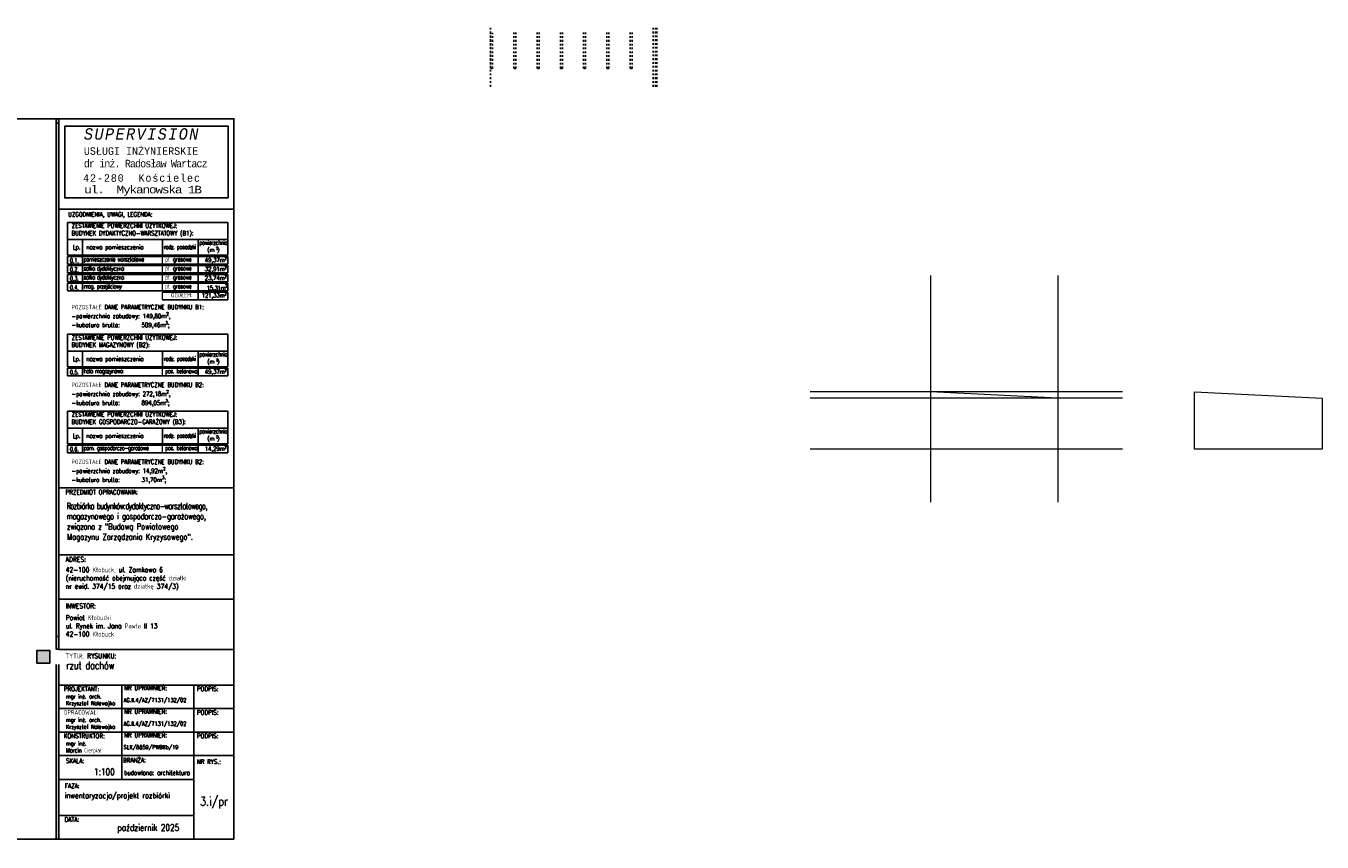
# Model space of a CAD drawing. Header units: millimetres. Extents: x 22865 to 60762, y -18816 to 15611.
# Tile 28 of 256: x 39224 to 44331, y -18816 to -15598. Entities that reach past the tile are written whole.
import ezdxf

# ---------------------------------------------------------------- set-up
doc = ezdxf.new("R2010")
doc.units = ezdxf.units.MM
doc.linetypes.add('DASHED', pattern=[15, 7, -8])
doc.layers.add('CIENKA', color=1, linetype='Continuous', lineweight=13)
doc.layers.add('Nowe_Archibet 420-K Ściany_Nr_pióra__162', color=252, linetype='Continuous', lineweight=5)
for name, color, linetype in [('Hatch', 8, 'Continuous'), ('OPISY', 6, 'Continuous'), ('OPISY-KONCEPCJA', 6, 'Continuous'), ('RAMKA', 2, 'Continuous'), ('RAMLA', 2, 'Continuous'), ('widokowa', 2, 'Continuous')]:
    doc.layers.add(name, color=color, linetype=linetype)
doc.styles.add('1-100', font='simplex.shx', dxfattribs={"width": 0.8, "height": 15})
doc.styles.add('1-50', font='simplex.shx', dxfattribs={"width": 0.8, "height": 12})
doc.styles.add('1-50mod', font='simplex8.shx', dxfattribs={"width": 0.7, "height": 12})

msp = doc.modelspace()

# ---------------------------------------------------------------- hatches: boundary and pattern name
at = {"layer": 'RAMLA'}
for points in [[(39343.36, -15964.42), (39354.52, -15964.42), (39354.52, -18037.23), (39343.36, -18037.23)], [(39343.36, -15982.2), (39354.52, -15982.2), (39354.52, -18055.01), (39343.36, -18055.01)]]:
    msp.add_hatch(color=12, dxfattribs=at).paths.add_polyline_path(points)
h = msp.add_hatch(color=12, dxfattribs=at)
h.paths.add_polyline_path([(39317.94, -18059.85), (39267.36, -18059.85), (39267.36, -18110.43), (39317.94, -18110.43)])
h.paths.add_polyline_path([(39343.22, -18804.2), (39354.38, -18804.2), (39354.38, -18115.49), (39343.22, -18115.49)])
h.paths.add_polyline_path([(39358.94, -18619.23), (39464.17, -18619.23), (39464.17, -18646.42), (39358.94, -18646.42)], flags=9)

# ---------------------------------------------------------------- linework, layer by layer
at = {"layer": 'CIENKA', "color": 2}
for p, q in [((39762.74, -16536.91), (39762.74, -16506.91)), ((39762.74, -16572.26), (39762.74, -16542.26)), ((39762.74, -16607.61), (39762.74, -16577.61)), ((39762.74, -16642.97), (39762.74, -16612.97)), ((39762.74, -16678.32), (39762.74, -16648.32)), ((39762.74, -16977.44), (39762.74, -16947.44)), ((39762.74, -17280.82), (39762.74, -17250.82))]:
    msp.add_line(p, q, dxfattribs=at)
at = {"layer": 'Nowe_Archibet 420-K Ściany_Nr_pióra__162', "color": 5, "ltscale": 0.2}
for p, q in [((42787.89, -16582.33), (42787.89, -17476.02)), ((43289.89, -16582.33), (43289.89, -17476.02)), ((43544.6, -17041.3), (42314.45, -17041.3)), ((43289.89, -17066.3), (42787.89, -17041.3)), ((43544.6, -17066.3), (42314.45, -17066.3)), ((43544.6, -17266.3), (42314.45, -17266.3))]:
    msp.add_line(p, q, dxfattribs=at)
at = {"layer": 'Nowe_Archibet 420-K Ściany_Nr_pióra__162', "color": 1, "ltscale": 0.2}
msp.add_lwpolyline([(43828.98, -17041.3), (44330.98, -17066.3), (44330.98, -17266.3), (43828.98, -17266.3), (43828.98, -17041.3)], dxfattribs=at)
at = {"layer": 'OPISY', "lineweight": 13}
msp.add_line((39362.39, -16320.75), (40044.04, -16320.75), dxfattribs=at)
at = {"layer": 'OPISY'}
msp.add_line((39388.67, -16572.26), (40019.61, -16572.26), dxfattribs=at)
at = {"layer": 'OPISY-KONCEPCJA', "ltscale": 20}
for p, q in [((39354.52, -15964.31), (40044.04, -15964.31)), ((40021.38, -16276.01), (39377.18, -16276.01)), ((39354.52, -16320.75), (40044.04, -16320.75)), ((40044.04, -16504.75), (40044.04, -16504.75)), ((40044.04, -16588.81), (40044.04, -16588.81)), ((40044.04, -16945.27), (40044.04, -16945.27)), ((40044.04, -17029.34), (40044.04, -17029.34)), ((40044.04, -17248.66), (40044.04, -17248.66)), ((40044.04, -17332.73), (40044.04, -17332.73)), ((39354.52, -17418.74), (40044.04, -17418.74)), ((39354.52, -17683.77), (40044.04, -17683.77)), ((39354.52, -17858.61), (40044.04, -17858.61)), ((39354.52, -18056.05), (40044.04, -18056.05)), ((39354.52, -18196.83), (40044.04, -18196.83)), ((39601.62, -18196.83), (39601.62, -18474.59)), ((39885.81, -18475.16), (39885.81, -18196.83)), ((39354.52, -18289.6), (40044.04, -18289.6)), ((39354.52, -18382.38), (40044.04, -18382.38)), ((39354.52, -18475.16), (40044.04, -18475.16)), ((39354.52, -18475.16), (40044.04, -18475.16)), ((39354.52, -18475.16), (40044.04, -18475.16)), ((39354.52, -18475.16), (40044.04, -18475.16)), ((39601.62, -18475.73), (39601.62, -18569.43)), ((39885.81, -18804.31), (39885.81, -18475.16)), ((39354.52, -18569.43), (39885.81, -18569.43)), ((39354.52, -18710.61), (39885.81, -18710.61))]:
    msp.add_line(p, q, dxfattribs=at)
msp.add_lwpolyline([(40021.38, -16276.01), (39377.18, -16276.01), (39377.18, -15993.76), (40021.38, -15993.76)], close=True, dxfattribs=at)
at = {"layer": 'RAMKA', "linetype": 'Continuous'}
for p, q in [((39388.67, -16372.68), (40019.61, -16372.68)), ((39388.67, -16813.21), (40019.61, -16813.21)), ((39388.67, -17116.59), (40019.61, -17116.59))]:
    msp.add_line(p, q, dxfattribs=at)
at = {"layer": 'RAMLA', "color": 12}
for p, q in [((39343.36, -18005.18), (39343.36, -15964.31)), ((39343.36, -18054.9), (39343.36, -15982.09)), ((39354.52, -18005.18), (39354.52, -15964.31)), ((39354.52, -18054.9), (39354.52, -15982.09)), ((39343.36, -18804.31), (39343.36, -18115.6)), ((39354.52, -18804.31), (39354.52, -18115.6))]:
    msp.add_line(p, q, dxfattribs=at)
at = {"layer": 'RAMLA'}
for p, q in [((39388.67, -16501.56), (39388.67, -16372.68)), ((39388.67, -16439.91), (40019.61, -16439.91)), ((39447.16, -16439.91), (39447.16, -16501.56)), ((39762.74, -16501.56), (39762.74, -16439.91)), ((39902.5, -16439.91), (39902.5, -16501.56)), ((39388.67, -16501.56), (40019.61, -16501.56)), ((39388.67, -16506.91), (39388.67, -16536.91)), ((39388.67, -16542.26), (39388.67, -16572.26)), ((39447.16, -16506.91), (39447.16, -16536.91)), ((39447.16, -16542.26), (39447.16, -16572.26)), ((39388.67, -16577.61), (39388.67, -16607.61)), ((39447.16, -16577.61), (39447.16, -16607.61)), ((39447.16, -16612.97), (39447.16, -16642.97)), ((39762.74, -16648.32), (40019.61, -16648.32)), ((39762.74, -16678.32), (40019.61, -16678.32)), ((39902.5, -16678.32), (39902.5, -16648.32)), ((39388.67, -16942.08), (39388.67, -16813.21)), ((39388.67, -16880.44), (40019.61, -16880.44)), ((39447.16, -16880.44), (39447.16, -16942.08)), ((39762.74, -16942.08), (39762.74, -16880.44)), ((39902.5, -16880.44), (39902.5, -16942.08)), ((39388.67, -16942.08), (40019.61, -16942.08)), ((39388.67, -16947.44), (39388.67, -16977.44)), ((39447.16, -16947.44), (39447.16, -16977.44)), ((39388.67, -17245.47), (39388.67, -17116.59)), ((39388.67, -17183.82), (40019.61, -17183.82)), ((39447.16, -17183.82), (39447.16, -17245.47)), ((39762.74, -17245.47), (39762.74, -17183.82)), ((39902.5, -17183.82), (39902.5, -17245.47)), ((39388.67, -17245.47), (40019.61, -17245.47)), ((39388.67, -17250.82), (39388.67, -17280.82)), ((39447.16, -17250.82), (39447.16, -17280.82))]:
    msp.add_line(p, q, dxfattribs=at)
at = {"layer": 'RAMLA', "color": 1}
for p, q in [((39388.67, -16536.91), (39388.67, -16506.91)), ((39388.67, -16506.91), (40019.61, -16506.91)), ((39388.67, -16536.91), (40019.61, -16536.91)), ((39388.67, -16572.26), (39388.67, -16542.26)), ((39388.67, -16542.26), (40019.61, -16542.26)), ((39902.5, -16536.91), (39902.5, -16506.91)), ((39902.5, -16572.26), (39902.5, -16542.26)), ((39388.67, -16572.26), (40019.61, -16572.26)), ((39388.67, -16577.61), (40019.61, -16577.61)), ((39902.5, -16607.61), (39902.5, -16577.61)), ((39388.67, -16607.61), (40019.61, -16607.61)), ((39388.67, -16642.97), (39388.67, -16612.97)), ((39388.67, -16612.97), (40019.61, -16612.97)), ((39388.67, -16642.97), (40019.61, -16642.97)), ((39902.5, -16642.97), (39902.5, -16612.97)), ((39388.67, -16977.44), (39388.67, -16947.44)), ((39388.67, -16947.44), (40019.61, -16947.44)), ((39902.5, -16977.44), (39902.5, -16947.44)), ((39388.67, -16977.44), (40019.61, -16977.44)), ((39388.67, -17280.82), (39388.67, -17250.82)), ((39388.67, -17250.82), (40019.61, -17250.82)), ((39902.5, -17280.82), (39902.5, -17250.82)), ((39388.67, -17280.82), (40019.61, -17280.82))]:
    msp.add_line(p, q, dxfattribs=at)
at = {"layer": 'RAMLA', "color": 2}
for points in [[(32935.14, -18804.31), (32935.14, -15964.31), (40044.04, -15964.31), (40044.04, -18804.31)], [(40044.04, -18804.31), (32935.14, -18804.31), (32935.14, -15964.31), (40044.04, -15964.31)]]:
    msp.add_lwpolyline(points, dxfattribs=at)
at = {"layer": 'RAMLA', "color": 12}
msp.add_lwpolyline([(39354.52, -15964.31), (39354.52, -18005.18), (39343.36, -18005.18), (39343.36, -15964.31)], dxfattribs=at)
for points in [[(39343.36, -15982.09), (39354.52, -15982.09), (39354.52, -18054.9), (39343.36, -18054.9)], [(39267.5, -18110.54), (39318.08, -18110.54), (39318.08, -18059.96), (39267.5, -18059.96)]]:
    msp.add_lwpolyline(points, close=True, dxfattribs=at)
at = {"layer": 'RAMLA'}
for points in [[(40019.61, -16372.68), (40019.61, -16501.56)], [(40019.61, -16648.32), (40019.61, -16678.32)], [(40019.61, -16813.21), (40019.61, -16942.08)], [(40019.61, -17116.59), (40019.61, -17245.47)]]:
    msp.add_lwpolyline(points, dxfattribs=at)
at = {"layer": 'RAMLA', "color": 1}
for points in [[(40019.61, -16506.91), (40019.61, -16536.91)], [(40019.61, -16542.26), (40019.61, -16572.26)], [(40019.61, -16577.61), (40019.61, -16607.61)], [(40019.61, -16612.97), (40019.61, -16642.97)], [(40019.61, -16947.44), (40019.61, -16977.44)], [(40019.61, -17250.82), (40019.61, -17280.82)]]:
    msp.add_lwpolyline(points, dxfattribs=at)
at = {"layer": 'widokowa', "color": 1, "linetype": 'DASHED'}
for p, q in [((41055.19, -15837.73), (41055.19, -15598.1)), ((41710.19, -15837.73), (41710.19, -15598.1))]:
    msp.add_line(p, q, dxfattribs=at)
at = {"layer": 'widokowa', "color": 250, "linetype": 'DASHED'}
for p, q in [((41055.19, -15765.46), (41055.19, -15625.52)), ((41063.19, -15765.46), (41063.19, -15625.52)), ((41146.76, -15765.46), (41146.76, -15623.46)), ((41154.76, -15765.46), (41154.76, -15623.46)), ((41238.33, -15765.46), (41238.33, -15623.46)), ((41246.33, -15765.46), (41246.33, -15623.46)), ((41329.9, -15765.46), (41329.9, -15623.46)), ((41337.9, -15765.46), (41337.9, -15623.46)), ((41421.47, -15765.46), (41421.47, -15623.46)), ((41429.47, -15765.46), (41429.47, -15623.46)), ((41513.05, -15765.46), (41513.05, -15623.46)), ((41521.05, -15765.46), (41521.05, -15623.46)), ((41604.62, -15765.46), (41604.62, -15623.46)), ((41612.62, -15765.46), (41612.62, -15623.46)), ((41696.19, -15837.73), (41696.19, -15606.1)), ((41704.19, -15837.73), (41704.19, -15606.1)), ((41063.19, -15765.46), (41055.19, -15765.46)), ((41154.76, -15765.46), (41146.76, -15765.46)), ((41246.33, -15765.46), (41238.33, -15765.46)), ((41337.9, -15765.46), (41329.9, -15765.46)), ((41429.47, -15765.46), (41421.47, -15765.46)), ((41521.05, -15765.46), (41513.05, -15765.46)), ((41612.62, -15765.46), (41604.62, -15765.46))]:
    msp.add_line(p, q, dxfattribs=at)
for p in [(41150.76, -15765.46), (41242.33, -15765.46), (41333.9, -15765.46), (41425.47, -15765.46), (41517.05, -15765.46), (41608.62, -15765.46)]:
    msp.add_point(p, dxfattribs=at)

# ---------------------------------------------------------------- texts
at = {"layer": 'Hatch', "color": 250, "attachment_point": 1, "style": '1-50mod'}
for s, insert, char_height, width in [('{\\Q1;\\T1.15;\\W0.8;\\fCourier New|b0|i1|c238|p49;\\H1.644395x;SUPERVISION \\P\\Q0;\\T1;\\fCourier New|b0|i0|c238|p49;\\H0.657846x;USŁUGI INŻYNIERSKIE\\P\\T0.8;dr inż. Radosław Wartacz\\W0.7;\\H0.924419x;\\C9;  \\T1;\\C256; }', (39452.45, -16001.58), 27.3657, 819.9161), ('{\\T1.15;\\W0.8;\\fCourier New|b0|i0|c238|p49; 42-280  Kościelec}', (39422.27, -16183.01), 29.6031, 2754.6953), ('{\\T0.85;\\W1;\\fCourier New|b0|i0|c238|p49;ul.  Mykanowska 1B}', (39453.91, -16228.38), 29.9731, 2709.4579)]:
    msp.add_mtext(s, dxfattribs=dict(at, insert=insert, char_height=char_height, width=width))
at = {"layer": 'OPISY', "lineweight": 13, "insert": (39390.58, -16332.43), "char_height": 17.6, "width": 441.099, "attachment_point": 1, "style": '1-50'}
msp.add_mtext('UZGODNIENIA, UWAGI, LEGENDA:', dxfattribs=at)
at = {"layer": 'OPISY', "color": 2, "char_height": 17, "width": 138.086, "attachment_point": 4, "style": '1-100'}
for s, insert in [('{\\T0.9;\\Fsimplex8|c238;0.1.}', (39396.98, -16522.93)), ('{\\T0.9;\\Fsimplex8|c238;0.2.}', (39396.98, -16558.28)), ('{\\T0.9;\\Fsimplex8|c238;0.3.}', (39396.98, -16593.64)), ('{\\T0.9;\\Fsimplex8|c238;0.4.}', (39396.98, -16628.99)), ('{\\T0.9;\\Fsimplex8|c238;0.5.}', (39396.98, -16963.46)), ('{\\T0.9;\\Fsimplex8|c238;0.6.}', (39396.98, -17266.84))]:
    msp.add_mtext(s, dxfattribs=dict(at, insert=insert))
at = {"layer": 'OPISY', "char_height": 17, "width": 339.8861, "attachment_point": 4, "style": '1-100'}
for s, insert in [('{\\T0.9;\\Fsimplex8|c238;pł. gresowe}', (39772.96, -16521.31)), ('{\\T0.9;\\Fsimplex8|c238;pł. gresowe}', (39772.96, -16556.67)), ('{\\T0.9;\\Fsimplex8|c238;pł. gresowe}', (39772.96, -16592.02)), ('{\\T0.9;\\Fsimplex8|c238;pł. gresowe}', (39772.96, -16627.37)), ('{\\T0.85;\\Fsimplex8|c238;pos. betonowa}', (39772.96, -16961.84)), ('{\\T0.85;\\Fsimplex8|c238;pos. betonowa}', (39772.96, -17265.22))]:
    msp.add_mtext(s, dxfattribs=dict(at, insert=insert))
at = {"layer": 'OPISY', "color": 1, "char_height": 17, "style": '1-100'}
for s, insert, width, attachment_point in [('49,37m²', (40014.66, -16523.51), 133.4719, 6), ('32,91m²', (40014.66, -16558.86), 133.4719, 6), ('23,74m²', (40014.66, -16594.21), 133.4719, 6), ('\\A1;{\\T0.95;\\Fsimplex8|c238;15,31m{\\H0.7x;\\S2^ ;}}', (39936.1, -16630.75), 183.8811, 4), ('49,37m²', (40014.66, -16964.03), 133.4719, 6), ('14,29m²', (40014.66, -17267.42), 133.4719, 6)]:
    msp.add_mtext(s, dxfattribs=dict(at, insert=insert, width=width, attachment_point=attachment_point))
at = {"layer": 'OPISY-KONCEPCJA', "ltscale": 20, "style": '1-50'}
for s, insert, char_height, width, attachment_point in [('PRZEDMIOT OPRACOWANIA:', (39380.61, -17427.27), 18.1223, 446.1925, 1), ('{\\T0.85;\\Fsimplex8|c238;\\C2; Rozbiórka budynków:dydaktyczno-warsztatowego,\\P \\T0.95;magazynowego i gospodarczo-garażowego,\\P związana z \\T1;"Budową Powiatowego \\P Magazynu Zarządzania Kryzysowego".}', (39372.81, -17478.66), 24.2771, 786.0031, 1), ('ADRES:', (39380.61, -17691.68), 19.454, 446.1925, 1), ('INWESTOR:', (39380.61, -17875.26), 19.454, 446.1925, 1), ('TYTUŁ RYSUNKU:', (39379.93, -18072.21), 19.4543, 446.1925, 1), ('{\\Fsimplex.shx;  PROJEKTANT:}', (39351.27, -18202.87), 18.1223, 446.1925, 1), ('mgr inż. arch.\\PKrzysztof Nalewajka', (39381.86, -18233.47), 16.1848, 446.1925, 1), ('NR UPRAWNIEŃ:', (39610.75, -18199.24), 18.1223, 446.1925, 1), ('PODPIS:', (39898.1, -18202.87), 18.122, 2064.0035, 1), ('AG.II.4/AZ/7131/132/02', (39609.08, -18248.14), 16.1848, 446.1925, 1), ('  OPRACOWAŁ:', (39351.27, -18295.64), 18.1223, 446.1925, 1), ('mgr inż. arch.\\PKrzysztof Nalewajka', (39381.86, -18326.25), 16.1848, 446.1925, 1), ('NR UPRAWNIEŃ:', (39610.75, -18292.02), 18.1223, 446.1925, 1), ('PODPIS:', (39898.1, -18295.64), 18.122, 2064.0035, 1), ('AG.II.4/AZ/7131/132/02', (39609.08, -18340.92), 16.1848, 446.1925, 1), ('NR UPRAWNIEŃ:', (39610.75, -18384.8), 18.1223, 446.1925, 1), ('  KONSTRUKTOR:', (39351.27, -18388.42), 18.1223, 446.1925, 1), ('mgr inż.\\PMarcin Cierpiał', (39381.86, -18419.02), 16.1848, 446.1925, 1), ('SLK/8659/PWBKb/19', (39609.08, -18433.7), 16.1848, 446.1925, 1), ('PODPIS:', (39898.1, -18388.42), 18.122, 2064.0035, 1), ('\\fArial|b0|i0|c238|p34; \\Fsimplex.shx; SKALA:', (39363.61, -18486.29), 18.1223, 446.1925, 1), ('  BRANŻA:', (39584.68, -18483.74), 18.122, 446.1925, 1), ('1:100', (39492.91, -18525.39), 26.3, 270.8038, 1), ('budowlana: architektura', (39610.61, -18533.4), 18.1223, 446.1925, 1), ('NR RYS.:', (39897.05, -18489.85), 18.122, 2064.0035, 1), ('  FAZA:', (39355.71, -18585.38), 18.122, 446.1925, 1), ('\\pxql;inwentaryzacja/projekt rozbiórki', (40250.75, -18621.81), 21.3997, 873.3378, 3), ('3.i/pr', (39910.06, -18637.48), 35, 193.9555, 1), ('  DATA:', (39354.67, -18717.57), 18.122, 446.1925, 1), ('październik 2025', (39584.56, -18745.34), 26.3002, 270.8038, 1)]:
    msp.add_mtext(s, dxfattribs=dict(at, insert=insert, char_height=char_height, width=width, attachment_point=attachment_point))
at = {"layer": 'OPISY-KONCEPCJA', "color": 2, "ltscale": 20, "attachment_point": 1, "style": '1-50'}
for s, insert, char_height, width in [('{\\Fsimplex8|c238;42-100 Kłobuck, ul. Zamkowa 6 \\P(nieruchomość obejmująca część działki \\Pnr ewid. 374/15 oraz działkę 374/3)}', (39380.95, -17732.6), 19.4543, 780.1021), ('Powiat Kłobucki \\Pul. Rynek im. Jana Pawła II 13\\P42-100 Kłobuck', (39381.21, -17921.31), 19.4543, 644.2978), ('{\\T0.95;\\H1.140674x;rzut dachów\\P\\P\\P\\H0.8x;\\P\\H1.011572x;\\P\\H1.083x;\\C4; }', (39383.19, -18104.19, 0), 26.3002, 703.1913)]:
    msp.add_mtext(s, dxfattribs=dict(at, insert=insert, char_height=char_height, width=width))
at = {"layer": 'RAMLA'}
for s, insert, char_height, width, attachment_point, style in [('ZESTAWIENIE POWIERZCHNI UŻYTKOWEJ: \\PBUDYNEK DYDAKTYCZNO-WARSZTATOWY (B1):', (39404.27, -16377), 17.6, 749.8136, 1, '1-100'), ('{\\T0.85;powierzchnia }\\P   (m )', (39907.45, -16443.71), 17, 260.6937, 1, '1-50'), ('Lp.', (39408.39, -16461.16), 17.915, 560.947, 1, '1-50'), (' nazwa pomieszczenia     ', (39451.4, -16461.35), 17.5, 560.947, 1, '1-50'), ('{\\T0.85;rodz. posadzki}', (39767.17, -16461.25), 17, 260.6937, 1, '1-50'), ('2', (39973.36, -16469.62), 10, 260.6937, 1, '1-50'), ('OGÓŁEM:', (39795.88, -16650.96), 17, 140.8457, 1, '1-50'), ('\\A1;POZOSTAŁE DANE PARAMETRYCZNE BUDYNKU B1: \\P-powierzchnia zabudowy: 149,80m{\\H0.7x;\\S2^ ;},\\P-kubatura brutto:^I      509,46m{\\H0.7x;\\S3^ ;};', (39404.27, -16697.79), 17.6, 749.8136, 1, '1-100'), ('121,33m²', (40014.91, -16662.89), 17, 133.4719, 6, '1-100'), ('ZESTAWIENIE POWIERZCHNI UŻYTKOWEJ: \\PBUDYNEK MAGAZYNOWY (B2):', (39404.27, -16817.53), 17.6, 749.8136, 1, '1-100'), ('Lp.', (39408.39, -16901.68), 17.915, 560.947, 1, '1-50'), (' nazwa pomieszczenia     ', (39451.4, -16901.87), 17.5, 560.947, 1, '1-50'), ('{\\T0.85;rodz. posadzki}', (39767.17, -16901.78), 17, 260.6937, 1, '1-50'), ('{\\T0.85;powierzchnia }\\P   (m )', (39907.45, -16884.24), 17, 260.6937, 1, '1-50'), ('2', (39973.36, -16910.15), 10, 260.6937, 1, '1-50'), ('\\A1;POZOSTAŁE DANE PARAMETRYCZNE BUDYNKU B2: \\P-powierzchnia zabudowy: 272,18m{\\H0.7x;\\S2^ ;},\\P-kubatura brutto:^I      894,05m{\\H0.7x;\\S3^ ;};', (39404.27, -17004.55), 17.6, 749.8136, 1, '1-100'), ('ZESTAWIENIE POWIERZCHNI UŻYTKOWEJ: \\PBUDYNEK GOSPODARCZO-GARAŻOWY (B3):', (39404.27, -17120.91), 17.6, 749.8136, 1, '1-100'), ('Lp.', (39408.39, -17205.07), 17.915, 560.947, 1, '1-50'), (' nazwa pomieszczenia     ', (39451.4, -17205.26), 17.5, 560.947, 1, '1-50'), ('{\\T0.85;rodz. posadzki}', (39767.17, -17205.16), 17, 260.6937, 1, '1-50'), ('{\\T0.85;powierzchnia }\\P   (m )', (39907.45, -17187.63), 17, 260.6937, 1, '1-50'), ('2', (39973.36, -17213.53), 10, 260.6937, 1, '1-50'), ('\\A1;POZOSTAŁE DANE PARAMETRYCZNE BUDYNKU B2: \\P-powierzchnia zabudowy: 14,92m{\\H0.7x;\\S2^ ;},\\P-kubatura brutto:^I      31,70m{\\H0.7x;\\S3^ ;};', (39404.27, -17307.93), 17.6, 749.8136, 1, '1-100')]:
    msp.add_mtext(s, dxfattribs=dict(at, insert=insert, char_height=char_height, width=width, attachment_point=attachment_point, style=style))
at = {"layer": 'RAMLA', "color": 1, "char_height": 17.5, "width": 560.947, "attachment_point": 1, "style": '1-50'}
for s, insert in [('{\\T0.85;\\H0.9714x;salka dydaktyczn}a', (39451.4, -16545.12)), ('{\\T0.85;\\H0.9714x;pomieszczenie warsztatowe\\T1;  } ', (39451.4, -16509.77)), ('{\\T0.85;\\H0.9714x;salka dydaktyczn}a', (39451.4, -16580.47)), ('{\\T0.85;\\H0.9714x;mag. przejściowy}', (39451.4, -16615.83)), ('{\\T0.85;\\H0.9714x;hala magazynowa\\T1; } ', (39451.4, -16950.3)), ('{\\T0.85;\\H0.9714x;pom. gospodarczo-garażowe} ', (39451.4, -17253.68))]:
    msp.add_mtext(s, dxfattribs=dict(at, insert=insert))

doc.saveas('drawing.dxf')
